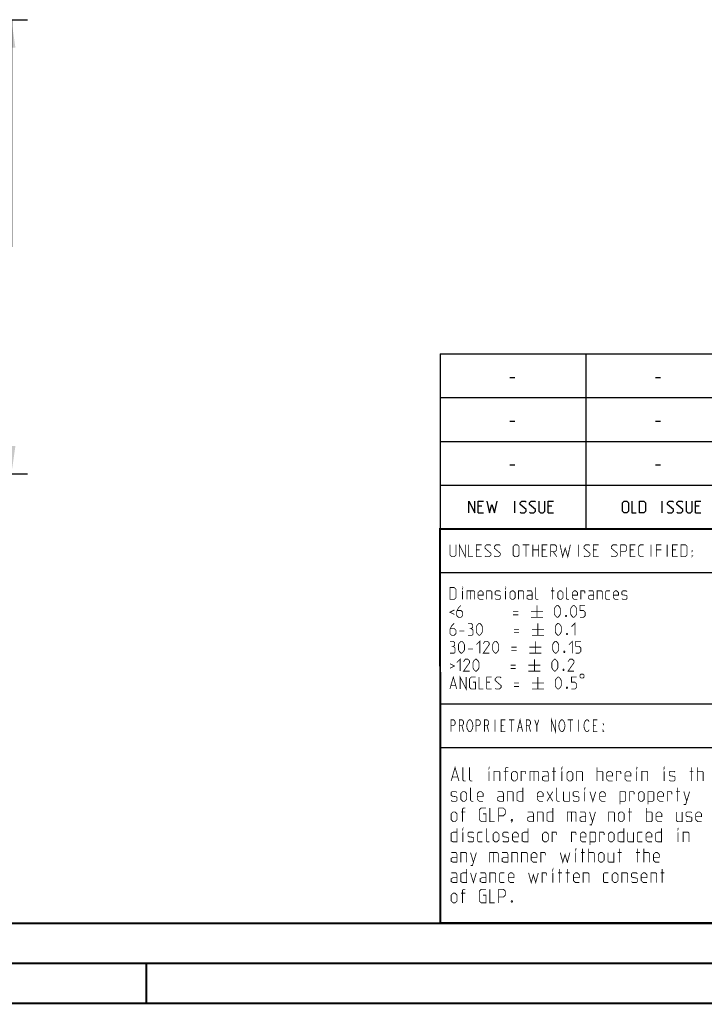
# Model space of a CAD drawing. Extents: x 0 to 420, y 0 to 297.
# Tile 17 of 48: x 194 to 280, y 0 to 123. Entities that reach past the tile are written whole.
import ezdxf

# ---------------------------------------------------------------- set-up
doc = ezdxf.new("R2010")
doc.units = 0
doc.header["$LTSCALE"] = 23.1
doc.layers.get('0').update_dxf_attribs({"linetype": 'CONTINUOUS'})
doc.layers.add('DIM_PILOTEES', color=7, linetype='CONTINUOUS')
doc.dimstyles.get("Standard").update_dxf_attribs({"dimtxt": 2.5, "dimasz": 2.5, "dimexe": 1.25, "dimexo": 0.625, "dimtad": 1, "dimcen": 2.5, "dimazin": 3, "dimtfac": 1, "dimtmove": 0, "dimatfit": 3})

# ---------------------------------------------------------------- blocks, each defined once
blk = doc.blocks.new('_FILLED')
at = {"color": 0, "linetype": 'BYBLOCK'}
blk.add_solid([(0, 0), (-1, 0.143), (-1, -0.143)], dxfattribs=at)
blk = doc.blocks.new('*D15')
at = {"layer": 'DIM_PILOTEES', "color": 2, "linetype": 'CONTINUOUS'}
for p, q in [((148.24, 123.43), (195.08, 123.43)), ((193.08, 123.43), (193.08, 94.93)), ((193.08, 66.43), (193.08, 94.93)), ((158.29, 66.43), (195.08, 66.43))]:
    blk.add_line(p, q, dxfattribs=at)
at = {"layer": 'DIM_PILOTEES', "color": 2, "linetype": 'CONTINUOUS', "xscale": 3.5, "yscale": 3.5, "zscale": 3.5}
for p, rotation in [((193.08, 123.43), 90), ((193.08, 66.43), 270)]:
    blk.add_blockref('_FILLED', p, dxfattribs=dict(at, rotation=rotation))

msp = doc.modelspace()

# ---------------------------------------------------------------- linework, layer by layer
at = {"color": 2, "linetype": 'CONTINUOUS'}
for p, q in [((246.85, 81.495), (409.81, 81.495)), ((246.85, 81.495), (246.85, 10.125)), ((265.13, 81.495), (265.13, 59.535)), ((255.597, 78.536), (256.24, 78.536)), ((273.877, 78.536), (274.52, 78.536)), ((246.85, 76.005), (409.81, 76.005)), ((255.597, 73.046), (256.24, 73.046)), ((273.877, 73.046), (274.52, 73.046)), ((246.85, 70.515), (409.81, 70.515)), ((255.597, 67.556), (256.24, 67.556)), ((273.877, 67.556), (274.52, 67.556)), ((246.85, 65.025), (409.81, 65.025)), ((256.222, 61.53), (256.222, 63.03)), ((274.698, 61.53), (274.698, 63.03)), ((252.079, 62.387), (251.65, 62.387)), ((260.865, 62.387), (260.436, 62.387)), ((279.341, 62.387), (278.913, 62.387)), ((251.65, 61.53), (252.293, 61.53)), ((260.436, 61.53), (261.079, 61.53)), ((278.913, 61.53), (279.555, 61.53)), ((246.85, 59.535), (409.81, 59.535)), ((246.85, 54.045), (356.53, 54.045)), ((246.85, 37.575), (283.41, 37.575)), ((246.85, 32.085), (283.41, 32.085)), ((246.85, 10.125), (409.81, 10.125))]:
    msp.add_line(p, q, dxfattribs=at)
at = {"color": 7, "linetype": 'CONTINUOUS'}
for p, q in [((246.919, 10.217), (246.847, 59.518)), ((246.868, 59.506), (409.628, 59.494)), ((409.86, 10.074), (25.007, 10.013))]:
    msp.add_line(p, q, dxfattribs=at)
at = {"color": 2, "linetype": 'CONTINUOUS'}
for points in [[(250.472, 61.53), (250.472, 63.03), (251.222, 61.53), (251.222, 63.03)], [(251.65, 61.53), (251.65, 63.03), (252.293, 63.03)], [(252.722, 63.03), (253.043, 61.53), (253.365, 62.601), (253.686, 61.53), (254.008, 63.03)], [(256.9, 61.637), (257.008, 61.53), (257.436, 61.53), (257.65, 61.744), (257.65, 61.958), (256.9, 62.601), (256.9, 62.816), (257.115, 63.03), (257.543, 63.03), (257.65, 62.923)], [(258.079, 61.637), (258.186, 61.53), (258.615, 61.53), (258.829, 61.744), (258.829, 61.958), (258.079, 62.601), (258.079, 62.816), (258.293, 63.03), (258.722, 63.03), (258.829, 62.923)], [(259.258, 63.03), (259.258, 61.744), (259.472, 61.53), (259.793, 61.53), (260.008, 61.744), (260.008, 63.03)], [(260.436, 61.53), (260.436, 63.03), (261.079, 63.03)], [(269.734, 61.744), (269.734, 62.816), (269.948, 63.03), (270.27, 63.03), (270.484, 62.816), (270.484, 61.744), (270.27, 61.53), (269.948, 61.53), (269.734, 61.744)], [(270.913, 63.03), (270.913, 61.53), (271.448, 61.53)], [(271.877, 61.53), (271.877, 63.03), (272.413, 63.03), (272.627, 62.816), (272.627, 61.744), (272.413, 61.53), (271.877, 61.53)], [(275.377, 61.637), (275.484, 61.53), (275.913, 61.53), (276.127, 61.744), (276.127, 61.958), (275.377, 62.601), (275.377, 62.816), (275.591, 63.03), (276.02, 63.03), (276.127, 62.923)], [(276.555, 61.637), (276.663, 61.53), (277.091, 61.53), (277.305, 61.744), (277.305, 61.958), (276.555, 62.601), (276.555, 62.816), (276.77, 63.03), (277.198, 63.03), (277.305, 62.923)], [(277.734, 63.03), (277.734, 61.744), (277.948, 61.53), (278.27, 61.53), (278.484, 61.744), (278.484, 63.03)], [(278.913, 61.53), (278.913, 63.03), (279.555, 63.03)]]:
    msp.add_lwpolyline(points, dxfattribs=at)
at = {"color": 7, "linetype": 'CONTINUOUS', "const_width": 0.25}
for points in [[(246.906, 9.954), (246.846, 59.639)], [(246.86, 59.511), (409.652, 59.467)], [(409.831, 10.048), (25, 10)], [(20, 5), (415, 5)], [(210, 0), (210, 5)], [(420, 0), (0, 0)]]:
    msp.add_lwpolyline(points, dxfattribs=at)
at = {"color": 2, "linetype": 'CONTINUOUS', "const_width": 0.1}
for points in [[(248.091, 57.54), (248.091, 56.254), (248.305, 56.04), (248.626, 56.04), (248.841, 56.254), (248.841, 57.54)], [(249.269, 56.04), (249.269, 57.54), (250.019, 56.04), (250.019, 57.54)], [(250.448, 57.54), (250.448, 56.04), (250.984, 56.04)], [(251.412, 56.04), (251.412, 57.54), (252.055, 57.54)], [(251.841, 56.897), (251.412, 56.897)], [(252.484, 56.147), (252.591, 56.04), (253.019, 56.04), (253.234, 56.254), (253.234, 56.468), (252.484, 57.111), (252.484, 57.326), (252.698, 57.54), (253.126, 57.54), (253.234, 57.433)], [(253.662, 56.147), (253.769, 56.04), (254.198, 56.04), (254.412, 56.254), (254.412, 56.468), (253.662, 57.111), (253.662, 57.326), (253.876, 57.54), (254.305, 57.54), (254.412, 57.433)], [(256.019, 56.254), (256.019, 57.326), (256.234, 57.54), (256.555, 57.54), (256.769, 57.326), (256.769, 56.254), (256.555, 56.04), (256.234, 56.04), (256.019, 56.254)], [(257.198, 57.54), (258.055, 57.54)], [(257.626, 56.04), (257.626, 57.54)], [(258.484, 56.04), (258.484, 57.54)], [(258.484, 56.897), (259.234, 56.897)], [(259.234, 57.54), (259.234, 56.04)], [(259.662, 56.04), (259.662, 57.54), (260.305, 57.54)], [(260.091, 56.897), (259.662, 56.897)], [(260.734, 56.04), (260.734, 57.54), (261.269, 57.54), (261.484, 57.326), (261.484, 56.897), (261.269, 56.683), (260.734, 56.683)], [(261.912, 57.54), (262.234, 56.04), (262.555, 57.111), (262.876, 56.04), (263.198, 57.54)], [(264.234, 56.04), (264.234, 57.54)], [(264.912, 56.147), (265.019, 56.04), (265.448, 56.04), (265.662, 56.254), (265.662, 56.468), (264.912, 57.111), (264.912, 57.326), (265.126, 57.54), (265.555, 57.54), (265.662, 57.433)], [(266.091, 56.04), (266.091, 57.54), (266.734, 57.54)], [(266.519, 56.897), (266.091, 56.897)], [(268.341, 56.147), (268.448, 56.04), (268.876, 56.04), (269.091, 56.254), (269.091, 56.468), (268.341, 57.111), (268.341, 57.326), (268.555, 57.54), (268.984, 57.54), (269.091, 57.433)], [(269.519, 56.04), (269.519, 57.54), (270.055, 57.54), (270.269, 57.326), (270.269, 56.897), (270.055, 56.683), (269.519, 56.683)], [(270.698, 56.04), (270.698, 57.54), (271.341, 57.54)], [(271.126, 56.897), (270.698, 56.897)], [(272.412, 56.04), (271.984, 56.04), (271.769, 56.254), (271.769, 57.326), (271.984, 57.54), (272.412, 57.54)], [(273.305, 56.04), (273.305, 57.54)], [(273.984, 56.04), (273.984, 57.54), (274.626, 57.54)], [(274.626, 56.897), (273.984, 56.897)], [(275.341, 56.04), (275.341, 57.54)], [(276.019, 56.04), (276.019, 57.54), (276.662, 57.54)], [(276.448, 56.897), (276.019, 56.897)], [(277.091, 56.04), (277.091, 57.54), (277.626, 57.54), (277.841, 57.326), (277.841, 56.254), (277.626, 56.04), (277.091, 56.04)], [(278.448, 56.683), (278.448, 56.79), (278.519, 56.79), (278.448, 56.683)], [(251.412, 56.04), (252.055, 56.04)], [(259.662, 56.04), (260.305, 56.04)], [(261.055, 56.683), (261.484, 56.04)], [(266.091, 56.04), (266.734, 56.04)], [(270.698, 56.04), (271.341, 56.04)], [(276.019, 56.04), (276.662, 56.04)], [(278.448, 56.04), (278.448, 56.147), (278.519, 56.147), (278.448, 56.04)], [(248.091, 50.685), (248.091, 52.185), (248.626, 52.185), (248.841, 51.971), (248.841, 50.899), (248.626, 50.685), (248.091, 50.685)], [(249.662, 52.078), (249.662, 52.185), (249.698, 52.185), (249.662, 52.078)], [(255.055, 52.078), (255.055, 52.185), (255.091, 52.185), (255.055, 52.078)], [(259.162, 50.685), (258.948, 50.685), (258.841, 50.792), (258.841, 52.185)], [(260.948, 50.685), (260.948, 52.185)], [(263.019, 50.685), (262.805, 50.685), (262.698, 50.792), (262.698, 52.185)], [(249.662, 50.685), (249.662, 51.756)], [(250.234, 50.685), (250.234, 51.756), (251.091, 51.756), (251.198, 51.649), (251.198, 50.685)], [(250.698, 51.756), (250.698, 50.685)], [(252.269, 50.685), (251.841, 50.685), (251.626, 50.899), (251.626, 51.542), (251.841, 51.756), (252.055, 51.756), (252.269, 51.542), (252.269, 51.221), (251.626, 51.221)], [(252.698, 50.685), (252.698, 51.756), (253.234, 51.756), (253.341, 51.649), (253.341, 50.685)], [(253.769, 50.792), (253.876, 50.685), (254.305, 50.685), (254.412, 50.792), (254.412, 51.113), (254.305, 51.185), (253.876, 51.256), (253.769, 51.328), (253.769, 51.649), (253.876, 51.756), (254.305, 51.756), (254.412, 51.649)], [(255.055, 50.685), (255.055, 51.756)], [(255.626, 50.899), (255.626, 51.542), (255.841, 51.756), (256.055, 51.756), (256.269, 51.542), (256.269, 50.899), (256.055, 50.685), (255.841, 50.685), (255.626, 50.899)], [(256.698, 50.685), (256.698, 51.756), (257.234, 51.756), (257.341, 51.649), (257.341, 50.685)], [(258.412, 50.685), (258.412, 51.542), (258.305, 51.756), (257.769, 51.756)], [(258.412, 50.685), (257.984, 50.685), (257.769, 50.792), (257.769, 51.113), (257.984, 51.221), (258.412, 51.221)], [(260.769, 51.756), (261.198, 51.756)], [(261.626, 50.899), (261.626, 51.542), (261.841, 51.756), (262.055, 51.756), (262.269, 51.542), (262.269, 50.899), (262.055, 50.685), (261.841, 50.685), (261.626, 50.899)], [(264.091, 50.685), (263.662, 50.685), (263.448, 50.899), (263.448, 51.542), (263.662, 51.756), (263.876, 51.756), (264.091, 51.542), (264.091, 51.221), (263.448, 51.221)], [(264.519, 50.685), (264.519, 51.756), (264.948, 51.756), (265.019, 51.649), (265.019, 51.435)], [(266.126, 50.685), (266.126, 51.542), (266.019, 51.756), (265.484, 51.756)], [(266.126, 50.685), (265.698, 50.685), (265.484, 50.792), (265.484, 51.113), (265.698, 51.221), (266.126, 51.221)], [(266.555, 50.685), (266.555, 51.756), (267.091, 51.756), (267.198, 51.649), (267.198, 50.685)], [(268.162, 50.685), (267.734, 50.685), (267.626, 50.792), (267.626, 51.649), (267.734, 51.756), (268.162, 51.756)], [(269.234, 50.685), (268.805, 50.685), (268.591, 50.899), (268.591, 51.542), (268.805, 51.756), (269.019, 51.756), (269.234, 51.542), (269.234, 51.221), (268.591, 51.221)], [(269.662, 50.792), (269.769, 50.685), (270.198, 50.685), (270.305, 50.792), (270.305, 51.113), (270.198, 51.185), (269.769, 51.256), (269.662, 51.328), (269.662, 51.649), (269.769, 51.756), (270.198, 51.756), (270.305, 51.649)], [(249.484, 49.935), (249.162, 49.613), (248.948, 49.185), (248.948, 48.649), (249.162, 48.435), (249.484, 48.435), (249.698, 48.649), (249.698, 49.078), (249.484, 49.292), (249.019, 49.292)], [(259.019, 49.935), (259.019, 48.435)], [(261.198, 48.863), (261.198, 49.506), (261.305, 49.721), (261.519, 49.935), (261.626, 49.935), (261.841, 49.721), (261.948, 49.506), (261.948, 48.863), (261.841, 48.649), (261.626, 48.435), (261.519, 48.435), (261.305, 48.649), (261.198, 48.863)], [(263.234, 48.863), (263.234, 49.506), (263.341, 49.721), (263.555, 49.935), (263.662, 49.935), (263.876, 49.721), (263.984, 49.506), (263.984, 48.863), (263.876, 48.649), (263.662, 48.435), (263.555, 48.435), (263.341, 48.649), (263.234, 48.863)], [(264.412, 48.435), (264.841, 48.435), (265.055, 48.649), (265.055, 49.078), (264.841, 49.292), (264.412, 49.292), (264.412, 49.935), (265.055, 49.935)], [(248.662, 49.363), (248.091, 49.078), (248.662, 48.792)], [(256.019, 49.185), (256.662, 49.185)], [(256.019, 48.756), (256.662, 48.756)], [(258.269, 49.185), (259.769, 49.185)], [(258.269, 48.435), (259.769, 48.435)], [(262.698, 48.685), (262.734, 48.613), (262.734, 48.578), (262.698, 48.506), (262.626, 48.506), (262.591, 48.578), (262.591, 48.613), (262.626, 48.685), (262.698, 48.685)], [(248.626, 47.685), (248.305, 47.363), (248.091, 46.935), (248.091, 46.399), (248.305, 46.185), (248.626, 46.185), (248.841, 46.399), (248.841, 46.828), (248.626, 47.042), (248.162, 47.042)], [(250.769, 47.042), (250.948, 47.149), (250.948, 47.471), (250.769, 47.685), (250.341, 47.685)], [(250.341, 46.185), (250.876, 46.185), (250.984, 46.292), (250.984, 46.828), (250.769, 47.042), (250.555, 47.042)], [(251.412, 46.613), (251.412, 47.256), (251.519, 47.471), (251.734, 47.685), (251.841, 47.685), (252.055, 47.471), (252.162, 47.256), (252.162, 46.613), (252.055, 46.399), (251.841, 46.185), (251.734, 46.185), (251.519, 46.399), (251.412, 46.613)], [(256.126, 46.935), (256.769, 46.935)], [(258.376, 46.935), (259.876, 46.935)], [(259.126, 47.685), (259.126, 46.185)], [(261.305, 46.613), (261.305, 47.256), (261.412, 47.471), (261.626, 47.685), (261.734, 47.685), (261.948, 47.471), (262.055, 47.256), (262.055, 46.613), (261.948, 46.399), (261.734, 46.185), (261.626, 46.185), (261.412, 46.399), (261.305, 46.613)], [(263.341, 47.256), (263.769, 47.685), (263.769, 46.185)], [(249.269, 46.721), (249.912, 46.721)], [(256.126, 46.506), (256.769, 46.506)], [(258.376, 46.185), (259.876, 46.185)], [(262.805, 46.435), (262.841, 46.363), (262.841, 46.328), (262.805, 46.256), (262.734, 46.256), (262.698, 46.328), (262.698, 46.363), (262.734, 46.435), (262.805, 46.435)], [(248.519, 44.792), (248.698, 44.899), (248.698, 45.221), (248.519, 45.435), (248.091, 45.435)], [(248.091, 43.935), (248.626, 43.935), (248.734, 44.042), (248.734, 44.578), (248.519, 44.792), (248.305, 44.792)], [(249.162, 44.363), (249.162, 45.006), (249.269, 45.221), (249.484, 45.435), (249.591, 45.435), (249.805, 45.221), (249.912, 45.006), (249.912, 44.363), (249.805, 44.149), (249.591, 43.935), (249.484, 43.935), (249.269, 44.149), (249.162, 44.363)], [(250.341, 44.471), (250.984, 44.471)], [(251.412, 45.006), (251.841, 45.435), (251.841, 43.935)], [(253.019, 43.935), (252.269, 43.935), (253.019, 45.006), (253.019, 45.221), (252.805, 45.435), (252.484, 45.435), (252.269, 45.113)], [(253.448, 44.363), (253.448, 45.006), (253.555, 45.221), (253.769, 45.435), (253.876, 45.435), (254.091, 45.221), (254.198, 45.006), (254.198, 44.363), (254.091, 44.149), (253.876, 43.935), (253.769, 43.935), (253.555, 44.149), (253.448, 44.363)], [(255.805, 44.685), (256.448, 44.685)], [(258.055, 44.685), (259.555, 44.685)], [(258.805, 45.435), (258.805, 43.935)], [(260.984, 44.363), (260.984, 45.006), (261.091, 45.221), (261.305, 45.435), (261.412, 45.435), (261.626, 45.221), (261.734, 45.006), (261.734, 44.363), (261.626, 44.149), (261.412, 43.935), (261.305, 43.935), (261.091, 44.149), (260.984, 44.363)], [(263.019, 45.006), (263.448, 45.435), (263.448, 43.935)], [(263.876, 43.935), (264.305, 43.935), (264.519, 44.149), (264.519, 44.578), (264.305, 44.792), (263.876, 44.792), (263.876, 45.435), (264.519, 45.435)], [(248.948, 42.756), (249.376, 43.185), (249.376, 41.685)], [(255.805, 44.256), (256.448, 44.256)], [(258.055, 43.935), (259.555, 43.935)], [(262.484, 44.185), (262.519, 44.113), (262.519, 44.078), (262.484, 44.006), (262.412, 44.006), (262.376, 44.078), (262.376, 44.113), (262.412, 44.185), (262.484, 44.185)], [(248.091, 42.613), (248.662, 42.328), (248.091, 42.042)], [(250.555, 41.685), (249.805, 41.685), (250.555, 42.756), (250.555, 42.971), (250.341, 43.185), (250.019, 43.185), (249.805, 42.863)], [(250.984, 42.113), (250.984, 42.756), (251.091, 42.971), (251.305, 43.185), (251.412, 43.185), (251.626, 42.971), (251.734, 42.756), (251.734, 42.113), (251.626, 41.899), (251.412, 41.685), (251.305, 41.685), (251.091, 41.899), (250.984, 42.113)], [(255.698, 42.435), (256.341, 42.435)], [(255.698, 42.006), (256.341, 42.006)], [(257.948, 42.435), (259.448, 42.435)], [(258.698, 43.185), (258.698, 41.685)], [(260.876, 42.113), (260.876, 42.756), (260.984, 42.971), (261.198, 43.185), (261.305, 43.185), (261.519, 42.971), (261.626, 42.756), (261.626, 42.113), (261.519, 41.899), (261.305, 41.685), (261.198, 41.685), (260.984, 41.899), (260.876, 42.113)], [(263.662, 41.685), (262.912, 41.685), (263.662, 42.756), (263.662, 42.971), (263.448, 43.185), (263.126, 43.185), (262.912, 42.863)], [(248.091, 39.435), (248.519, 40.935), (248.948, 39.435)], [(249.376, 39.435), (249.376, 40.935), (250.126, 39.435), (250.126, 40.935)], [(250.984, 40.292), (251.305, 40.292), (251.305, 39.435), (250.769, 39.435), (250.555, 39.649), (250.555, 40.721), (250.769, 40.935), (251.305, 40.935)], [(251.734, 40.935), (251.734, 39.435), (252.269, 39.435)], [(252.698, 39.435), (252.698, 40.935), (253.341, 40.935)], [(253.769, 39.542), (253.876, 39.435), (254.305, 39.435), (254.519, 39.649), (254.519, 39.863), (253.769, 40.506), (253.769, 40.721), (253.984, 40.935), (254.412, 40.935), (254.519, 40.828)], [(257.948, 41.685), (259.448, 41.685)], [(259.126, 40.935), (259.126, 39.435)], [(261.305, 39.863), (261.305, 40.506), (261.412, 40.721), (261.626, 40.935), (261.734, 40.935), (261.948, 40.721), (262.055, 40.506), (262.055, 39.863), (261.948, 39.649), (261.734, 39.435), (261.626, 39.435), (261.412, 39.649), (261.305, 39.863)], [(262.376, 41.935), (262.412, 41.863), (262.412, 41.828), (262.376, 41.756), (262.305, 41.756), (262.269, 41.828), (262.269, 41.863), (262.305, 41.935), (262.376, 41.935)], [(263.341, 39.435), (263.769, 39.435), (263.984, 39.649), (263.984, 40.078), (263.769, 40.292), (263.341, 40.292), (263.341, 40.935), (263.984, 40.935)], [(264.412, 41.185), (264.412, 40.935), (264.537, 40.81), (264.787, 40.81), (264.912, 40.935), (264.912, 41.185), (264.787, 41.31), (264.537, 41.31), (264.412, 41.185)], [(248.234, 39.863), (248.805, 39.863)], [(253.126, 40.292), (252.698, 40.292)], [(256.126, 40.185), (256.769, 40.185)], [(256.126, 39.756), (256.769, 39.756)], [(258.376, 40.185), (259.876, 40.185)], [(262.805, 39.685), (262.841, 39.613), (262.841, 39.578), (262.805, 39.506), (262.734, 39.506), (262.698, 39.578), (262.698, 39.613), (262.734, 39.685), (262.805, 39.685)], [(252.698, 39.435), (253.341, 39.435)], [(258.376, 39.435), (259.876, 39.435)], [(260.825, 34.08), (260.825, 35.58), (261.35, 34.08), (261.35, 35.58)], [(248.225, 34.08), (248.225, 35.58), (248.553, 35.58), (248.684, 35.455), (248.75, 35.33), (248.75, 35.08), (248.684, 34.955), (248.553, 34.83), (248.225, 34.83)], [(249.275, 34.08), (249.275, 35.58), (249.603, 35.58), (249.734, 35.455), (249.8, 35.33), (249.8, 35.08), (249.734, 34.955), (249.603, 34.83), (249.275, 34.83)], [(249.603, 34.83), (249.8, 34.08)], [(250.85, 34.33), (250.784, 34.205), (250.653, 34.08), (250.522, 34.08), (250.39, 34.205), (250.325, 34.33), (250.259, 34.455), (250.193, 34.83), (250.259, 35.205), (250.325, 35.33), (250.39, 35.455), (250.522, 35.58), (250.653, 35.58), (250.784, 35.455), (250.85, 35.33), (250.915, 35.205), (250.981, 34.83), (250.915, 34.455), (250.85, 34.33)], [(251.375, 34.08), (251.375, 35.58), (251.703, 35.58), (251.834, 35.455), (251.9, 35.33), (251.9, 35.08), (251.834, 34.955), (251.703, 34.83), (251.375, 34.83)], [(252.425, 34.08), (252.425, 35.58), (252.753, 35.58), (252.884, 35.455), (252.95, 35.33), (252.95, 35.08), (252.884, 34.955), (252.753, 34.83), (252.425, 34.83)], [(252.753, 34.83), (252.95, 34.08)], [(253.737, 35.58), (253.737, 34.08)], [(255.05, 34.08), (254.525, 34.08), (254.525, 35.58), (255.05, 35.58)], [(254.525, 34.83), (254.853, 34.83)], [(255.509, 35.58), (256.165, 35.58)], [(255.837, 35.58), (255.837, 34.08)], [(256.559, 34.08), (256.887, 35.58), (257.215, 34.08)], [(256.69, 34.58), (257.084, 34.58)], [(257.675, 34.08), (257.675, 35.58), (258.003, 35.58), (258.134, 35.455), (258.2, 35.33), (258.2, 35.08), (258.134, 34.955), (258.003, 34.83), (257.675, 34.83)], [(258.003, 34.83), (258.2, 34.08)], [(258.725, 35.58), (258.987, 34.83), (258.987, 34.08)], [(258.987, 34.83), (259.25, 35.58)], [(262.4, 34.33), (262.334, 34.205), (262.203, 34.08), (262.072, 34.08), (261.94, 34.205), (261.875, 34.33), (261.809, 34.455), (261.743, 34.83), (261.809, 35.205), (261.875, 35.33), (261.94, 35.455), (262.072, 35.58), (262.203, 35.58), (262.334, 35.455), (262.4, 35.33), (262.465, 35.205), (262.531, 34.83), (262.465, 34.455), (262.4, 34.33)], [(262.859, 35.58), (263.515, 35.58)], [(263.187, 35.58), (263.187, 34.08)], [(264.237, 35.58), (264.237, 34.08)], [(265.55, 34.33), (265.484, 34.205), (265.353, 34.08), (265.222, 34.08), (265.09, 34.205), (265.025, 34.33), (264.959, 34.455), (264.893, 34.83), (264.959, 35.205), (265.025, 35.33), (265.09, 35.455), (265.222, 35.58), (265.353, 35.58), (265.484, 35.455), (265.55, 35.33)], [(266.6, 34.08), (266.075, 34.08), (266.075, 35.58), (266.6, 35.58)], [(266.075, 34.83), (266.403, 34.83)], [(267.387, 35.08), (267.387, 34.955), (267.322, 35.08), (267.387, 35.08)], [(267.387, 34.08), (267.322, 34.08), (267.322, 34.205), (267.387, 34.08)], [(248.248, 27.905), (248.734, 29.605), (249.219, 27.905)], [(250.069, 27.905), (249.826, 27.905), (249.705, 28.026), (249.705, 29.605)], [(250.919, 27.905), (250.676, 27.905), (250.555, 28.026), (250.555, 29.605)], [(252.984, 29.483), (252.984, 29.605), (253.024, 29.605), (252.984, 29.483)], [(255.048, 27.905), (255.048, 29.483), (255.169, 29.605), (255.412, 29.605)], [(261.119, 27.905), (261.119, 29.605)], [(262.131, 29.483), (262.131, 29.605), (262.172, 29.605), (262.131, 29.483)], [(266.543, 27.905), (266.543, 29.605)], [(271.522, 29.483), (271.522, 29.605), (271.562, 29.605), (271.522, 29.483)], [(274.962, 29.483), (274.962, 29.605), (275.003, 29.605), (274.962, 29.483)], [(278.362, 27.905), (278.362, 29.605)], [(279.131, 27.905), (279.131, 29.605)], [(248.41, 28.391), (249.057, 28.391)], [(252.984, 27.905), (252.984, 29.119)], [(253.631, 27.905), (253.631, 29.119), (254.238, 29.119), (254.36, 28.998), (254.36, 27.905)], [(255.412, 29.119), (254.845, 29.119)], [(255.817, 28.148), (255.817, 28.876), (256.06, 29.119), (256.303, 29.119), (256.546, 28.876), (256.546, 28.148), (256.303, 27.905), (256.06, 27.905), (255.817, 28.148)], [(257.031, 27.905), (257.031, 29.119), (257.517, 29.119), (257.598, 28.998), (257.598, 28.755)], [(258.124, 27.905), (258.124, 29.119), (259.095, 29.119), (259.217, 28.998), (259.217, 27.905)], [(258.65, 29.119), (258.65, 27.905)], [(260.431, 27.905), (260.431, 28.876), (260.31, 29.119), (259.703, 29.119)], [(260.431, 27.905), (259.945, 27.905), (259.703, 28.026), (259.703, 28.391), (259.945, 28.512), (260.431, 28.512)], [(260.917, 29.119), (261.403, 29.119)], [(262.131, 27.905), (262.131, 29.119)], [(262.779, 28.148), (262.779, 28.876), (263.022, 29.119), (263.265, 29.119), (263.507, 28.876), (263.507, 28.148), (263.265, 27.905), (263.022, 27.905), (262.779, 28.148)], [(263.993, 27.905), (263.993, 29.119), (264.6, 29.119), (264.722, 28.998), (264.722, 27.905)], [(266.543, 29.119), (267.15, 29.119), (267.272, 28.998), (267.272, 27.905)], [(268.486, 27.905), (268, 27.905), (267.757, 28.148), (267.757, 28.876), (268, 29.119), (268.243, 29.119), (268.486, 28.876), (268.486, 28.512), (267.757, 28.512)], [(268.972, 27.905), (268.972, 29.119), (269.457, 29.119), (269.538, 28.998), (269.538, 28.755)], [(270.793, 27.905), (270.307, 27.905), (270.065, 28.148), (270.065, 28.876), (270.307, 29.119), (270.55, 29.119), (270.793, 28.876), (270.793, 28.512), (270.065, 28.512)], [(271.522, 27.905), (271.522, 29.119)], [(272.169, 27.905), (272.169, 29.119), (272.776, 29.119), (272.898, 28.998), (272.898, 27.905)], [(274.962, 27.905), (274.962, 29.119)], [(275.61, 28.026), (275.731, 27.905), (276.217, 27.905), (276.338, 28.026), (276.338, 28.391), (276.217, 28.471), (275.731, 28.552), (275.61, 28.633), (275.61, 28.998), (275.731, 29.119), (276.217, 29.119), (276.338, 28.998)], [(278.16, 29.119), (278.645, 29.119)], [(279.131, 29.119), (279.738, 29.119), (279.86, 28.998), (279.86, 27.905)], [(248.248, 25.476), (248.369, 25.355), (248.855, 25.355), (248.976, 25.476), (248.976, 25.841), (248.855, 25.921), (248.369, 26.002), (248.248, 26.083), (248.248, 26.448), (248.369, 26.569), (248.855, 26.569), (248.976, 26.448)], [(249.462, 25.598), (249.462, 26.326), (249.705, 26.569), (249.948, 26.569), (250.191, 26.326), (250.191, 25.598), (249.948, 25.355), (249.705, 25.355), (249.462, 25.598)], [(251.041, 25.355), (250.798, 25.355), (250.676, 25.476), (250.676, 27.055)], [(252.255, 25.355), (251.769, 25.355), (251.526, 25.598), (251.526, 26.326), (251.769, 26.569), (252.012, 26.569), (252.255, 26.326), (252.255, 25.962), (251.526, 25.962)], [(254.805, 25.355), (254.805, 26.326), (254.684, 26.569), (254.076, 26.569)], [(254.805, 25.355), (254.319, 25.355), (254.076, 25.476), (254.076, 25.841), (254.319, 25.962), (254.805, 25.962)], [(255.291, 25.355), (255.291, 26.569), (255.898, 26.569), (256.019, 26.448), (256.019, 25.355)], [(257.234, 27.055), (257.234, 25.355), (256.748, 25.355), (256.505, 25.476), (256.505, 26.448), (256.748, 26.569), (257.234, 26.569)], [(259.784, 25.355), (259.298, 25.355), (259.055, 25.598), (259.055, 26.326), (259.298, 26.569), (259.541, 26.569), (259.784, 26.326), (259.784, 25.962), (259.055, 25.962)], [(260.269, 25.355), (260.998, 26.569)], [(260.269, 26.569), (260.998, 25.355)], [(261.848, 25.355), (261.605, 25.355), (261.484, 25.476), (261.484, 27.055)], [(262.334, 26.569), (262.334, 25.476), (262.455, 25.355), (263.062, 25.355), (263.062, 26.569)], [(263.548, 25.476), (263.669, 25.355), (264.155, 25.355), (264.276, 25.476), (264.276, 25.841), (264.155, 25.921), (263.669, 26.002), (263.548, 26.083), (263.548, 26.448), (263.669, 26.569), (264.155, 26.569), (264.276, 26.448)], [(265.005, 26.933), (265.005, 27.055), (265.046, 27.055), (265.005, 26.933)], [(265.005, 25.355), (265.005, 26.569)], [(265.653, 26.569), (266.017, 25.355), (266.381, 26.569)], [(267.595, 25.355), (267.11, 25.355), (266.867, 25.598), (266.867, 26.326), (267.11, 26.569), (267.353, 26.569), (267.595, 26.326), (267.595, 25.962), (266.867, 25.962)], [(269.417, 24.95), (269.417, 26.569), (270.024, 26.569), (270.145, 26.448), (270.145, 25.476), (270.024, 25.355), (269.417, 25.355)], [(270.631, 25.355), (270.631, 26.569), (271.117, 26.569), (271.198, 26.448), (271.198, 26.205)], [(271.724, 25.598), (271.724, 26.326), (271.967, 26.569), (272.21, 26.569), (272.453, 26.326), (272.453, 25.598), (272.21, 25.355), (271.967, 25.355), (271.724, 25.598)], [(272.938, 24.95), (272.938, 26.569), (273.546, 26.569), (273.667, 26.448), (273.667, 25.476), (273.546, 25.355), (272.938, 25.355)], [(274.881, 25.355), (274.396, 25.355), (274.153, 25.598), (274.153, 26.326), (274.396, 26.569), (274.638, 26.569), (274.881, 26.326), (274.881, 25.962), (274.153, 25.962)], [(275.367, 25.355), (275.367, 26.569), (275.853, 26.569), (275.934, 26.448), (275.934, 26.205)], [(276.46, 26.569), (276.945, 26.569)], [(276.662, 25.355), (276.662, 27.055)], [(277.431, 24.95), (277.674, 24.95), (278.16, 26.569)], [(277.431, 26.569), (277.795, 25.355)], [(248.248, 23.048), (248.248, 23.776), (248.491, 24.019), (248.734, 24.019), (248.976, 23.776), (248.976, 23.048), (248.734, 22.805), (248.491, 22.805), (248.248, 23.048)], [(250.029, 24.019), (249.462, 24.019)], [(249.665, 22.805), (249.665, 24.383), (249.786, 24.505), (250.029, 24.505)], [(252.255, 23.776), (252.619, 23.776), (252.619, 22.805), (252.012, 22.805), (251.769, 23.048), (251.769, 24.262), (252.012, 24.505), (252.619, 24.505)], [(253.105, 24.505), (253.105, 22.805), (253.712, 22.805)], [(254.198, 22.805), (254.198, 24.505), (254.805, 24.505), (255.048, 24.262), (255.048, 23.776), (254.805, 23.533), (254.198, 23.533)], [(258.569, 22.805), (258.569, 23.776), (258.448, 24.019), (257.841, 24.019)], [(259.055, 22.805), (259.055, 24.019), (259.662, 24.019), (259.784, 23.898), (259.784, 22.805)], [(260.998, 24.505), (260.998, 22.805), (260.512, 22.805), (260.269, 22.926), (260.269, 23.898), (260.512, 24.019), (260.998, 24.019)], [(262.819, 22.805), (262.819, 24.019), (263.791, 24.019), (263.912, 23.898), (263.912, 22.805)], [(263.345, 24.019), (263.345, 22.805)], [(265.126, 22.805), (265.126, 23.776), (265.005, 24.019), (264.398, 24.019)], [(265.612, 22.4), (265.855, 22.4), (266.341, 24.019)], [(265.612, 24.019), (265.976, 22.805)], [(268, 22.805), (268, 24.019), (268.607, 24.019), (268.729, 23.898), (268.729, 22.805)], [(269.215, 23.048), (269.215, 23.776), (269.457, 24.019), (269.7, 24.019), (269.943, 23.776), (269.943, 23.048), (269.7, 22.805), (269.457, 22.805), (269.215, 23.048)], [(270.429, 24.019), (270.915, 24.019)], [(270.631, 22.805), (270.631, 24.505)], [(272.736, 22.805), (272.736, 24.505)], [(272.736, 24.019), (273.343, 24.019), (273.465, 23.898), (273.465, 22.926), (273.343, 22.805), (272.736, 22.805)], [(274.679, 22.805), (274.193, 22.805), (273.95, 23.048), (273.95, 23.776), (274.193, 24.019), (274.436, 24.019), (274.679, 23.776), (274.679, 23.412), (273.95, 23.412)], [(276.5, 24.019), (276.5, 22.926), (276.622, 22.805), (277.229, 22.805), (277.229, 24.019)], [(277.715, 22.926), (277.836, 22.805), (278.322, 22.805), (278.443, 22.926), (278.443, 23.291), (278.322, 23.371), (277.836, 23.452), (277.715, 23.533), (277.715, 23.898), (277.836, 24.019), (278.322, 24.019), (278.443, 23.898)], [(279.657, 22.805), (279.172, 22.805), (278.929, 23.048), (278.929, 23.776), (279.172, 24.019), (279.415, 24.019), (279.657, 23.776), (279.657, 23.412), (278.929, 23.412)], [(255.898, 23.088), (255.938, 23.007), (255.938, 22.967), (255.857, 22.886), (255.817, 22.886), (255.776, 22.926), (255.776, 22.967), (255.817, 23.048), (255.857, 23.088), (255.898, 23.088)], [(255.938, 22.967), (255.898, 22.845), (255.817, 22.683)], [(258.569, 22.805), (258.084, 22.805), (257.841, 22.926), (257.841, 23.291), (258.084, 23.412), (258.569, 23.412)], [(265.126, 22.805), (264.641, 22.805), (264.398, 22.926), (264.398, 23.291), (264.641, 23.412), (265.126, 23.412)], [(248.976, 21.955), (248.976, 20.255), (248.491, 20.255), (248.248, 20.376), (248.248, 21.348), (248.491, 21.469), (248.976, 21.469)], [(249.705, 21.833), (249.705, 21.955), (249.745, 21.955), (249.705, 21.833)], [(249.705, 20.255), (249.705, 21.469)], [(250.353, 20.376), (250.474, 20.255), (250.96, 20.255), (251.081, 20.376), (251.081, 20.741), (250.96, 20.821), (250.474, 20.902), (250.353, 20.983), (250.353, 21.348), (250.474, 21.469), (250.96, 21.469), (251.081, 21.348)], [(252.174, 20.255), (251.688, 20.255), (251.567, 20.376), (251.567, 21.348), (251.688, 21.469), (252.174, 21.469)], [(253.024, 20.255), (252.781, 20.255), (252.66, 20.376), (252.66, 21.955)], [(253.51, 20.498), (253.51, 21.226), (253.753, 21.469), (253.995, 21.469), (254.238, 21.226), (254.238, 20.498), (253.995, 20.255), (253.753, 20.255), (253.51, 20.498)], [(254.724, 20.376), (254.845, 20.255), (255.331, 20.255), (255.453, 20.376), (255.453, 20.741), (255.331, 20.821), (254.845, 20.902), (254.724, 20.983), (254.724, 21.348), (254.845, 21.469), (255.331, 21.469), (255.453, 21.348)], [(256.667, 20.255), (256.181, 20.255), (255.938, 20.498), (255.938, 21.226), (256.181, 21.469), (256.424, 21.469), (256.667, 21.226), (256.667, 20.862), (255.938, 20.862)], [(257.881, 21.955), (257.881, 20.255), (257.396, 20.255), (257.153, 20.376), (257.153, 21.348), (257.396, 21.469), (257.881, 21.469)], [(259.703, 20.498), (259.703, 21.226), (259.945, 21.469), (260.188, 21.469), (260.431, 21.226), (260.431, 20.498), (260.188, 20.255), (259.945, 20.255), (259.703, 20.498)], [(260.917, 20.255), (260.917, 21.469), (261.403, 21.469), (261.484, 21.348), (261.484, 21.105)], [(263.345, 20.255), (263.345, 21.469), (263.831, 21.469), (263.912, 21.348), (263.912, 21.105)], [(265.167, 20.255), (264.681, 20.255), (264.438, 20.498), (264.438, 21.226), (264.681, 21.469), (264.924, 21.469), (265.167, 21.226), (265.167, 20.862), (264.438, 20.862)], [(265.653, 19.85), (265.653, 21.469), (266.26, 21.469), (266.381, 21.348), (266.381, 20.376), (266.26, 20.255), (265.653, 20.255)], [(266.867, 20.255), (266.867, 21.469), (267.353, 21.469), (267.434, 21.348), (267.434, 21.105)], [(267.96, 20.498), (267.96, 21.226), (268.203, 21.469), (268.445, 21.469), (268.688, 21.226), (268.688, 20.498), (268.445, 20.255), (268.203, 20.255), (267.96, 20.498)], [(269.903, 21.955), (269.903, 20.255), (269.417, 20.255), (269.174, 20.376), (269.174, 21.348), (269.417, 21.469), (269.903, 21.469)], [(270.388, 21.469), (270.388, 20.376), (270.51, 20.255), (271.117, 20.255), (271.117, 21.469)], [(272.21, 20.255), (271.724, 20.255), (271.603, 20.376), (271.603, 21.348), (271.724, 21.469), (272.21, 21.469)], [(273.424, 20.255), (272.938, 20.255), (272.695, 20.498), (272.695, 21.226), (272.938, 21.469), (273.181, 21.469), (273.424, 21.226), (273.424, 20.862), (272.695, 20.862)], [(274.638, 21.955), (274.638, 20.255), (274.153, 20.255), (273.91, 20.376), (273.91, 21.348), (274.153, 21.469), (274.638, 21.469)], [(276.703, 21.833), (276.703, 21.955), (276.743, 21.955), (276.703, 21.833)], [(276.703, 20.255), (276.703, 21.469)], [(277.35, 20.255), (277.35, 21.469), (277.957, 21.469), (278.079, 21.348), (278.079, 20.255)], [(248.976, 17.705), (248.976, 18.676), (248.855, 18.919), (248.248, 18.919)], [(249.462, 17.705), (249.462, 18.919), (250.069, 18.919), (250.191, 18.798), (250.191, 17.705)], [(250.676, 17.3), (250.919, 17.3), (251.405, 18.919)], [(250.676, 18.919), (251.041, 17.705)], [(253.065, 17.705), (253.065, 18.919), (254.036, 18.919), (254.157, 18.798), (254.157, 17.705)], [(253.591, 18.919), (253.591, 17.705)], [(255.372, 17.705), (255.372, 18.676), (255.25, 18.919), (254.643, 18.919)], [(255.857, 17.705), (255.857, 18.919), (256.465, 18.919), (256.586, 18.798), (256.586, 17.705)], [(257.072, 17.705), (257.072, 18.919), (257.679, 18.919), (257.8, 18.798), (257.8, 17.705)], [(259.015, 17.705), (258.529, 17.705), (258.286, 17.948), (258.286, 18.676), (258.529, 18.919), (258.772, 18.919), (259.015, 18.676), (259.015, 18.312), (258.286, 18.312)], [(259.5, 17.705), (259.5, 18.919), (259.986, 18.919), (260.067, 18.798), (260.067, 18.555)], [(261.929, 18.919), (262.253, 17.705), (262.536, 18.676), (262.819, 17.705), (263.143, 18.919)], [(263.872, 19.283), (263.872, 19.405), (263.912, 19.405), (263.872, 19.283)], [(263.872, 17.705), (263.872, 18.919)], [(264.519, 18.919), (265.005, 18.919)], [(264.722, 17.705), (264.722, 19.405)], [(265.491, 17.705), (265.491, 19.405)], [(265.491, 18.919), (266.098, 18.919), (266.219, 18.798), (266.219, 17.705)], [(266.705, 17.948), (266.705, 18.676), (266.948, 18.919), (267.191, 18.919), (267.434, 18.676), (267.434, 17.948), (267.191, 17.705), (266.948, 17.705), (266.705, 17.948)], [(267.919, 18.919), (267.919, 17.826), (268.041, 17.705), (268.648, 17.705), (268.648, 18.919)], [(269.134, 18.919), (269.619, 18.919)], [(269.336, 17.705), (269.336, 19.405)], [(271.441, 18.919), (271.926, 18.919)], [(271.643, 17.705), (271.643, 19.405)], [(272.412, 17.705), (272.412, 19.405)], [(272.412, 18.919), (273.019, 18.919), (273.141, 18.798), (273.141, 17.705)], [(274.355, 17.705), (273.869, 17.705), (273.626, 17.948), (273.626, 18.676), (273.869, 18.919), (274.112, 18.919), (274.355, 18.676), (274.355, 18.312), (273.626, 18.312)], [(248.976, 17.705), (248.491, 17.705), (248.248, 17.826), (248.248, 18.191), (248.491, 18.312), (248.976, 18.312)], [(255.372, 17.705), (254.886, 17.705), (254.643, 17.826), (254.643, 18.191), (254.886, 18.312), (255.372, 18.312)], [(248.976, 15.155), (248.976, 16.126), (248.855, 16.369), (248.248, 16.369)], [(250.191, 16.855), (250.191, 15.155), (249.705, 15.155), (249.462, 15.276), (249.462, 16.248), (249.705, 16.369), (250.191, 16.369)], [(250.676, 16.369), (251.041, 15.155), (251.405, 16.369)], [(252.619, 15.155), (252.619, 16.126), (252.498, 16.369), (251.891, 16.369)], [(253.105, 15.155), (253.105, 16.369), (253.712, 16.369), (253.834, 16.248), (253.834, 15.155)], [(254.926, 15.155), (254.441, 15.155), (254.319, 15.276), (254.319, 16.248), (254.441, 16.369), (254.926, 16.369)], [(256.141, 15.155), (255.655, 15.155), (255.412, 15.398), (255.412, 16.126), (255.655, 16.369), (255.898, 16.369), (256.141, 16.126), (256.141, 15.762), (255.412, 15.762)], [(257.962, 16.369), (258.286, 15.155), (258.569, 16.126), (258.853, 15.155), (259.176, 16.369)], [(259.662, 15.155), (259.662, 16.369), (260.148, 16.369), (260.229, 16.248), (260.229, 16.005)], [(260.998, 16.733), (260.998, 16.855), (261.038, 16.855), (260.998, 16.733)], [(260.998, 15.155), (260.998, 16.369)], [(261.645, 16.369), (262.131, 16.369)], [(261.848, 15.155), (261.848, 16.855)], [(262.617, 16.369), (263.103, 16.369)], [(262.819, 15.155), (262.819, 16.855)], [(264.317, 15.155), (263.831, 15.155), (263.588, 15.398), (263.588, 16.126), (263.831, 16.369), (264.074, 16.369), (264.317, 16.126), (264.317, 15.762), (263.588, 15.762)], [(264.803, 15.155), (264.803, 16.369), (265.41, 16.369), (265.531, 16.248), (265.531, 15.155)], [(267.96, 15.155), (267.474, 15.155), (267.353, 15.276), (267.353, 16.248), (267.474, 16.369), (267.96, 16.369)], [(268.445, 15.398), (268.445, 16.126), (268.688, 16.369), (268.931, 16.369), (269.174, 16.126), (269.174, 15.398), (268.931, 15.155), (268.688, 15.155), (268.445, 15.398)], [(269.66, 15.155), (269.66, 16.369), (270.267, 16.369), (270.388, 16.248), (270.388, 15.155)], [(270.874, 15.276), (270.995, 15.155), (271.481, 15.155), (271.603, 15.276), (271.603, 15.641), (271.481, 15.721), (270.995, 15.802), (270.874, 15.883), (270.874, 16.248), (270.995, 16.369), (271.481, 16.369), (271.603, 16.248)], [(272.817, 15.155), (272.331, 15.155), (272.088, 15.398), (272.088, 16.126), (272.331, 16.369), (272.574, 16.369), (272.817, 16.126), (272.817, 15.762), (272.088, 15.762)], [(273.303, 15.155), (273.303, 16.369), (273.91, 16.369), (274.031, 16.248), (274.031, 15.155)], [(274.517, 16.369), (275.003, 16.369)], [(274.719, 15.155), (274.719, 16.855)], [(248.976, 15.155), (248.491, 15.155), (248.248, 15.276), (248.248, 15.641), (248.491, 15.762), (248.976, 15.762)], [(252.619, 15.155), (252.134, 15.155), (251.891, 15.276), (251.891, 15.641), (252.134, 15.762), (252.619, 15.762)], [(248.248, 12.848), (248.248, 13.576), (248.491, 13.819), (248.734, 13.819), (248.976, 13.576), (248.976, 12.848), (248.734, 12.605), (248.491, 12.605), (248.248, 12.848)], [(250.029, 13.819), (249.462, 13.819)], [(249.665, 12.605), (249.665, 14.183), (249.786, 14.305), (250.029, 14.305)], [(252.255, 13.576), (252.619, 13.576), (252.619, 12.605), (252.012, 12.605), (251.769, 12.848), (251.769, 14.062), (252.012, 14.305), (252.619, 14.305)], [(253.105, 14.305), (253.105, 12.605), (253.712, 12.605)], [(254.198, 12.605), (254.198, 14.305), (254.805, 14.305), (255.048, 14.062), (255.048, 13.576), (254.805, 13.333), (254.198, 13.333)], [(255.898, 12.888), (255.938, 12.807), (255.938, 12.767), (255.898, 12.686), (255.817, 12.686), (255.776, 12.767), (255.776, 12.807), (255.817, 12.888), (255.898, 12.888)]]:
    msp.add_lwpolyline(points, dxfattribs=at)

# ---------------------------------------------------------------- dimensions: what is measured, and where the dimension line sits
at = {"layer": 'DIM_PILOTEES', "color": 2, "linetype": 'CONTINUOUS'}
dim = msp.add_linear_dim(base=(193.079, 66.429), p1=(148.242, 123.429), p2=(158.292, 66.429), angle=270, dimstyle='Standard', dxfattribs=at)
dim.commit()
dim.dimension.update_dxf_attribs({"geometry": '*D15', "text_midpoint": (193.079, 92.073), "dimtype": 128})

doc.saveas('drawing.dxf')
